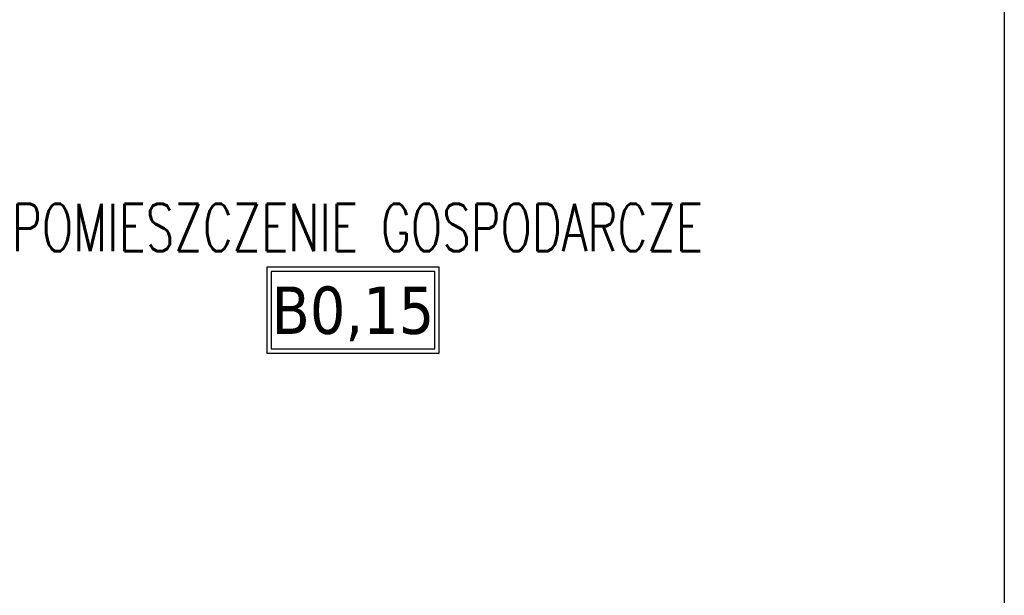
# Model space of a CAD drawing. Header units: millimetres. Extents: x 28600 to 181045, y -399112 to -163690.
# Tile 48 of 256: x 46632 to 46881, y -194529 to -194384. Entities that reach past the tile are written whole.
import ezdxf
from ezdxf.enums import TextEntityAlignment as Align

# ---------------------------------------------------------------- set-up
doc = ezdxf.new("R2010")
doc.units = ezdxf.units.MM
doc.layers.add('!! 0_ Istn-sciany', color=8, linetype='Continuous')
doc.layers.add('!! 0_Opis_pom', color=8, linetype='Continuous')
doc.styles.add('ARIAL', font='tahoma.ttf')
doc.styles.add('TXT', font='simplex.shx')

msp = doc.modelspace()

# ---------------------------------------------------------------- linework, layer by layer
at = {"layer": '!! 0_ Istn-sciany'}
msp.add_lwpolyline([(46880.71142, -194347.12813), (46880.71142, -194569.12813)], dxfattribs=at)
at = {"layer": '!! 0_Opis_pom', "ltscale": 0.7}
for points in [[(46694.39008, -194468.22713), (46737.91008, -194468.22713), (46737.91008, -194446.46713), (46694.39008, -194446.46713)], [(46695.47808, -194467.13913), (46736.82208, -194467.13913), (46736.82208, -194447.55513), (46695.47808, -194447.55513)]]:
    msp.add_lwpolyline(points, close=True, dxfattribs=at)

# ---------------------------------------------------------------- texts
at = {"layer": '!! 0_Opis_pom', "ltscale": 0.7, "style": 'TXT', "width": 0.7}
msp.add_text('POMIESZCZENIE GOSPODARCZE', height=12, dxfattribs=at).set_placement((46717.26521, -194442.42082), align=Align.CENTER)
at = {"layer": '!! 0_Opis_pom', "ltscale": 0.7, "style": 'ARIAL'}
msp.add_attdef('B0,15', text='', height=11.968, dxfattribs=at).set_placement((46716.15008, -194457.34713), align=Align.MIDDLE_CENTER)

doc.saveas('drawing.dxf')
